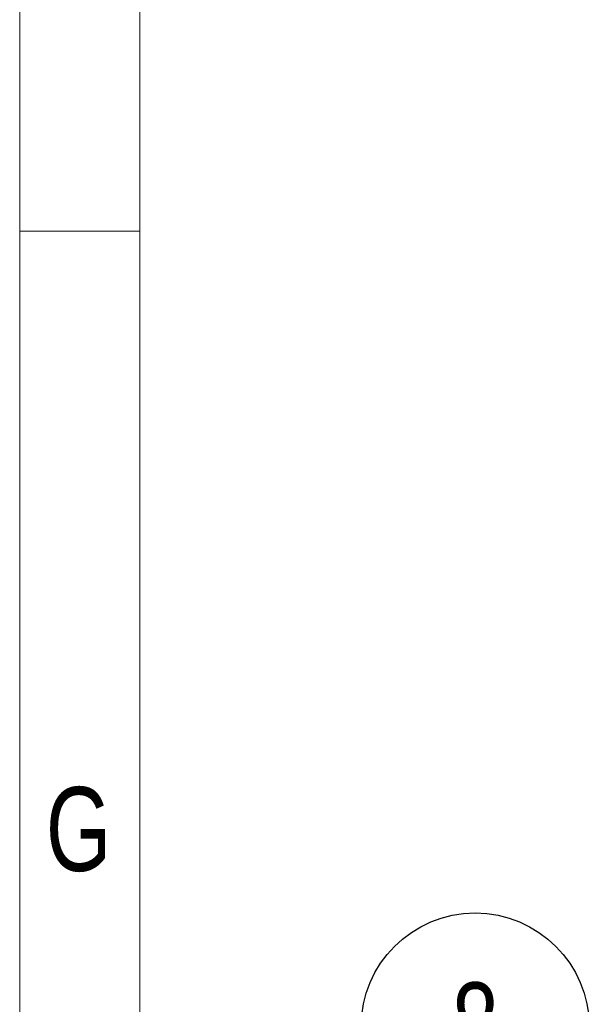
# Model space of a CAD drawing. Header units: millimetres. Extents: x 195 to 7681, y 65 to 5395.
# Tile 18 of 80: x 195 to 503, y 4261 to 4795. Entities that reach past the tile are written whole.
import ezdxf

# ---------------------------------------------------------------- set-up
doc = ezdxf.new("R2010")
doc.units = ezdxf.units.MM
doc.layers.add('COTAS', color=1, linetype='Continuous')
doc.styles.add('SLDTEXTSTYLE3', font='TXT', dxfattribs={"width": 0.75})

# ---------------------------------------------------------------- blocks, each defined once
blk = doc.blocks.new('SW_NOTE_0_37')
at = {"layer": 'COTAS', "color": 0, "ltscale": 13}
blk.add_circle((-36.57, 49.8), 61.78, dxfattribs=at)
at = {"layer": 'COTAS', "color": 0, "ltscale": 13, "insert": (-36.51, 73.91), "char_height": 45.5, "attachment_point": 2, "style": 'SLDTEXTSTYLE3'}
blk.add_mtext('8', dxfattribs=at)

msp = doc.modelspace()

# ---------------------------------------------------------------- linework, layer by layer
at = {"color": 7, "linetype": 'Continuous', "lineweight": 18, "ltscale": 13}
for p, q in [((195, 65), (195, 5395)), ((260, 130), (260, 5330)), ((260, 4680), (195, 4680)), ((260, 4680), (195, 4680))]:
    msp.add_line(p, q, dxfattribs=at)

# ---------------------------------------------------------------- block references
at = {"layer": 'COTAS', "ltscale": 13}
msp.add_blockref('SW_NOTE_0_37', (478.23, 4198.89), dxfattribs=at)

# ---------------------------------------------------------------- texts
at = {"color": 7, "linetype": 'Continuous', "lineweight": 0, "ltscale": 13, "insert": (226.92, 4378.74), "char_height": 45.5, "attachment_point": 2, "style": 'SLDTEXTSTYLE3'}
msp.add_mtext('G', dxfattribs=at)

doc.saveas('drawing.dxf')
